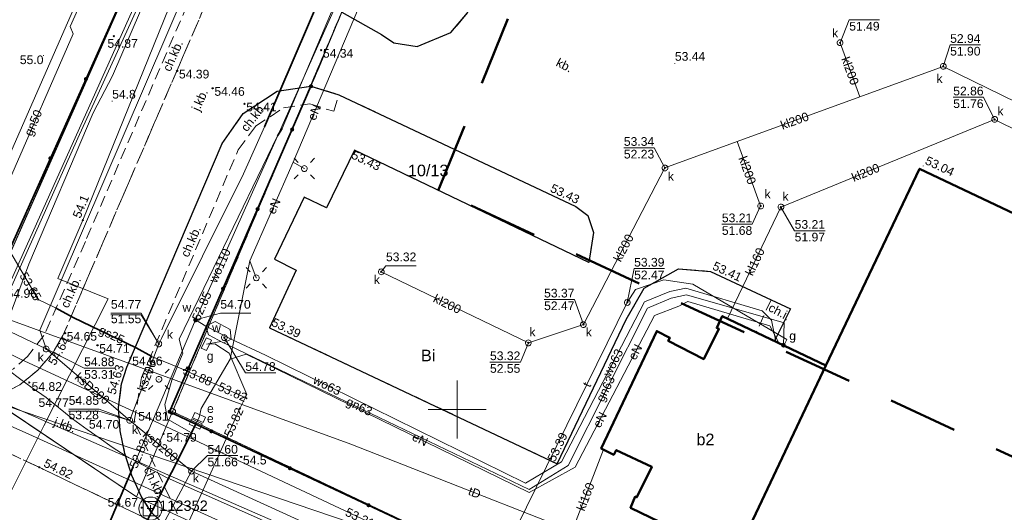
# Model space of a CAD drawing. Extents: x 5462052 to 5462554, y 5922477 to 5923179.
# Tile 7 of 42: x 5462112 to 5462197, y 5922641 to 5922684. Entities that reach past the tile are written whole.
import ezdxf
from ezdxf.enums import TextEntityAlignment as Align

# ---------------------------------------------------------------- set-up
doc = ezdxf.new("R2010")
doc.units = 0
doc.header["$PDMODE"] = 32
doc.header["$PDSIZE"] = 0.1
for name, pattern in [('PRZER1-1', [2, 1, -1]), ('PRZER2-1', [3, 2, -1]), ('PRZER3-1', [4, 3, -1]), ('PRZER3-2', [5, 3, -2])]:
    doc.linetypes.add(name, pattern=pattern)
doc.layers.get('0').update_dxf_attribs({"linetype": 'CONTINUOUS', "lineweight": 13})
doc.layers.add('!pomiar wys', color=7, linetype='CONTINUOUS')
for name, color, linetype, lineweight in [('EGBU', 7, 'CONTINUOUS', 50), ('EGBU_O', 7, 'CONTINUOUS', 50), ('EGDE', 7, 'CONTINUOUS', 18), ('EGDE_O', 7, 'CONTINUOUS', 18), ('EGPG', 7, 'CONTINUOUS', 18), ('GESDRK', 7, 'CONTINUOUS', 0), ('GSPPS3_O', 7, 'CONTINUOUS', 18), ('GUPPRZ', 7, 'CONTINUOUS', 18), ('GUPPRZ_O', 7, 'CONTINUOUS', 18), ('OSSP', 7, 'CONTINUOUS', 18), ('OTKC', 7, 'PRZER2-1', 18), ('OTKC_O', 7, 'PRZER2-1', 18), ('OTKJ', 7, 'PRZER3-1', 18), ('OTKJ_O', 7, 'PRZER3-1', 18), ('OTKK', 7, 'CONTINUOUS', 25), ('OTKU', 7, 'PRZER3-1', 18), ('OTKU_O', 7, 'PRZER3-1', 18), ('OTOO', 7, 'CONTINUOUS', 35), ('OTRN', 7, 'CONTINUOUS', 13), ('OTRN_O', 7, 'CONTINUOUS', 13), ('OTRS', 7, 'CONTINUOUS', 13), ('OTRS_O', 7, 'CONTINUOUS', 13), ('SUEO', 7, 'CONTINUOUS', 18), ('SULO', 7, 'CONTINUOUS', 35), ('SUPK', 7, 'CONTINUOUS', 18), ('SUPW', 7, 'CONTINUOUS', 18), ('SUPW_O', 7, 'CONTINUOUS', 18), ('zakres', 5, 'PRZER3-2', 50)]:
    doc.layers.add(name, color=color, linetype=linetype, lineweight=lineweight)
for name, color, linetype, lineweight, true_color in [('EGUG', 7, 'PRZER1-1', 18, 0x008000), ('EGUG_O', 7, 'PRZER1-1', 18, 0x008000), ('SUEP', 1, 'CONTINUOUS', 18, 0xff0000), ('SUEP_O', 1, 'CONTINUOUS', 18, 0xff0000), ('SUES', 1, 'CONTINUOUS', 18, 0xff0000), ('SUES_O', 1, 'CONTINUOUS', 18, 0xff0000), ('SUGP', 7, 'CONTINUOUS', 18, 0xbfbf00), ('SUGP_O', 7, 'CONTINUOUS', 18, 0xbfbf00), ('SUGS', 7, 'CONTINUOUS', 18, 0xbfbf00), ('SUGS_O', 7, 'CONTINUOUS', 18, 0xbfbf00), ('SUGW', 7, 'CONTINUOUS', 18, 0xbfbf00), ('SUGW_O', 7, 'CONTINUOUS', 18, 0xbfbf00), ('SUKP', 7, 'CONTINUOUS', 18, 0x803300), ('SUKP_O', 7, 'CONTINUOUS', 18, 0x803300), ('SUKS', 7, 'CONTINUOUS', 18, 0x803300), ('SUKS_O', 7, 'CONTINUOUS', 18, 0x803300), ('SUTP', 7, 'CONTINUOUS', 18, 0xff9100), ('SUTP_O', 7, 'CONTINUOUS', 18, 0xff9100), ('SUWP', 5, 'CONTINUOUS', 18, 0x0000ff), ('SUWP_O', 5, 'CONTINUOUS', 18, 0x0000ff), ('SUWW', 5, 'CONTINUOUS', 18, 0x0000ff), ('SUWW_O', 5, 'CONTINUOUS', 18, 0x0000ff)]:
    doc.layers.add(name, color=color, linetype=linetype, lineweight=lineweight, true_color=true_color)
doc.styles.add('Arial', font='arial.ttf')
doc.styles.add('GEO-INFO', font='arial.ttf')

# ---------------------------------------------------------------- blocks, each defined once
blk = doc.blocks.new('GSPSSP')
at = {"color": 0}
blk.add_lwpolyline([(1.25, 1.25), (1.25, -1.25), (-1.25, -1.25), (-1.25, 1.25)], close=True, dxfattribs=at)
for points in [[(0.6, 0), (-0.6, 0)], [(0, 0.6), (0, -0.6)]]:
    blk.add_lwpolyline(points, dxfattribs=at)
blk = doc.blocks.new('OKRAG_PELNY')
at = {"color": 0}
blk.add_lwpolyline([(0, 0.5), (0.12941, 0.482963), (0.25, 0.433013), (0.353553, 0.353553), (0.433013, 0.25), (0.482963, 0.12941), (0.5, 0), (0.482963, -0.12941), (0.433013, -0.25), (0.353553, -0.353553), (0.25, -0.433013), (0.12941, -0.482963), (0, -0.5), (-0.12941, -0.482963), (-0.25, -0.433013), (-0.353553, -0.353553), (-0.433013, -0.25), (-0.482963, -0.12941), (-0.5, 0), (-0.482963, 0.12941), (-0.433013, 0.25), (-0.353553, 0.353553), (-0.25, 0.433013), (-0.12941, 0.482963)], close=True, dxfattribs=at)
blk = doc.blocks.new('POINT')
at = {"color": 0}
blk.add_point((0, 0), dxfattribs=at)
blk = doc.blocks.new('SZAFA1')
at = {"color": 0}
blk.add_lwpolyline([(-1, -0.5), (-1, 0.5), (1, 0.5), (1, -0.5)], close=True, dxfattribs=at)
blk = doc.blocks.new('KOLO')
blk.add_hatch(color=0).paths.add_polyline_path([(-0.5, 0), (-0.482963, -0.12941), (-0.433013, -0.25), (-0.353553, -0.353553), (-0.25, -0.433013), (-0.12941, -0.482963), (0, -0.5), (0.12941, -0.482963), (0.25, -0.433013), (0.353553, -0.353553), (0.433013, -0.25), (0.482963, -0.12941), (0.5, 0), (0.482963, 0.12941), (0.433013, 0.25), (0.353553, 0.353553), (0.25, 0.433013), (0.12941, 0.482963), (0, 0.5), (-0.12941, 0.482963), (-0.25, 0.433013), (-0.353553, 0.353553), (-0.433013, 0.25), (-0.482963, 0.12941)])
blk = doc.blocks.new('SUEO')
blk.add_hatch(color=0).paths.add_polyline_path([(-0.002174, 0.089974), (0.023762, 0.086807), (0.042561, 0.0793), (0.060131, 0.066965), (0.076266, 0.047786), (0.086234, 0.025762), (0.089972, 0.002226), (0.088646, -0.015553), (0.081114, -0.038994), (0.066834, -0.060276), (0.049699, -0.075033), (0.027576, -0.085671), (0.004027, -0.08991), (-0.019639, -0.087831), (-0.040932, -0.080154), (-0.059082, -0.067892), (-0.073734, -0.051607), (-0.08374, -0.032979), (-0.089221, -0.011817), (-0.089063, 0.012951), (-0.082571, 0.035806), (-0.069528, 0.057148), (-0.048957, 0.075519), (-0.026898, 0.085887)])
at = {"color": 0}
for points in [[(-1.767767, 1.767767), (-1.06066, 1.06066)], [(1.767767, 1.767767), (1.06066, 1.06066)], [(-1.767767, -1.767767), (-1.06066, -1.06066)], [(1.767767, -1.767767), (1.06066, -1.06066)]]:
    blk.add_lwpolyline(points, dxfattribs=at)
blk = doc.blocks.new('EPPGN')
blk.add_hatch(color=0).paths.add_polyline_path([(0, -0.09), (0.027812, -0.085595), (0.052901, -0.072812), (0.072812, -0.052901), (0.085595, -0.027812), (0.09, 0), (0.085595, 0.027812), (0.072812, 0.052901), (0.052901, 0.072812), (0.027812, 0.085595), (0, 0.09), (-0.027812, 0.085595), (-0.052901, 0.072812), (-0.072812, 0.052901), (-0.085595, 0.027812), (-0.09, 0), (-0.085595, -0.027812), (-0.072812, -0.052901), (-0.052901, -0.072812), (-0.027812, -0.085595)])
blk = doc.blocks.new('EPPGS')
at = {"color": 0}
blk.add_lwpolyline([(0, 0.5), (0.154508, 0.475528), (0.293893, 0.404508), (0.404508, 0.293893), (0.475528, 0.154508), (0.5, 0), (0.475528, -0.154508), (0.404508, -0.293893), (0.293893, -0.404508), (0.154508, -0.475528), (0, -0.5), (-0.154508, -0.475528), (-0.293893, -0.404508), (-0.404508, -0.293893), (-0.475528, -0.154508), (-0.5, 0), (-0.475528, 0.154508), (-0.404508, 0.293893), (-0.293893, 0.404508), (-0.154508, 0.475528)], close=True, dxfattribs=at)

msp = doc.modelspace()

# ---------------------------------------------------------------- linework, layer by layer
at = {"layer": '!pomiar wys'}
for p in [(5462138.25, 5922681.061, 54.34), (5462125.817, 5922679.265, 54.39), (5462128.877, 5922677.767, 54.46), (5462131.629, 5922676.423, 54.41), (5462116.121, 5922656.598, 54.65), (5462118.931, 5922655.547, 54.71), (5462121.777, 5922654.468, 54.66), (5462131.344, 5922645.897, 54.53)]:
    msp.add_point(p, dxfattribs=at)
at = {"linetype": 'Continuous', "elevation": 100, "flags": 128}
for points in [[(5462150, 5922647.5), (5462150, 5922652.5)], [(5462150, 5922647.5), (5462150, 5922652.5)], [(5462147.5, 5922650), (5462152.5, 5922650)], [(5462147.5, 5922650), (5462152.5, 5922650)]]:
    msp.add_lwpolyline(points, dxfattribs=at)
for p in [(5462120.345, 5922682.263, 54.87), (5462138.25, 5922681.061, 54.34), (5462125.817, 5922679.265, 54.39), (5462128.877, 5922677.767, 54.46), (5462131.629, 5922676.423, 54.41), (5462116.121, 5922656.598, 54.65), (5462118.931, 5922655.547, 54.71), (5462121.777, 5922654.468, 54.66), (5462113.043, 5922652.335, 54.82), (5462117.141, 5922650.841, 54.77), (5462120.712, 5922649.362, 54.7), (5462122.111, 5922648.946, 54.81), (5462124.625, 5922647.892, 54.79), (5462131.344, 5922645.897, 54.53), (5462113.89, 5922644.999, 10.18), (5462122.74, 5922641.518, 54.67)]:
    msp.add_point(p)
at = {"layer": 'EGBU', "linetype": 'Continuous', "elevation": 10.18}
for points in [[(5462230.347, 5922651.638), (5462189.92, 5922670.809), (5462181.839, 5922653.807), (5462174.024, 5922637.292), (5462193.456, 5922628.064), (5462214.468, 5922618.15)], [(5462174.024, 5922637.292), (5462193.456, 5922628.064), (5462190.778, 5922622.666), (5462165.824, 5922634.421), (5462168.362, 5922639.844), (5462164.975, 5922641.509), (5462165.378, 5922642.471), (5462165.519, 5922642.415), (5462166.795, 5922645.052), (5462163.734, 5922646.496), (5462163.516, 5922646.08), (5462162.44, 5922646.63), (5462167.234, 5922656.778), (5462168.37, 5922656.189), (5462168.228, 5922655.925), (5462171.292, 5922654.361), (5462172.599, 5922656.968), (5462172.416, 5922657.053), (5462172.888, 5922658.067), (5462181.839, 5922653.807)]]:
    msp.add_lwpolyline(points, close=True, dxfattribs=at)
at = {"layer": 'EGDE', "linetype": 'Continuous', "elevation": 10.22}
for points in [[(5462260.451, 5922994.783), (5462257.87, 5922988.68), (5462236.33, 5922937.77), (5462226.35, 5922914.18), (5462222.41, 5922904.86), (5462218.2, 5922904.02), (5462198.69, 5922860.52), (5462195.01, 5922852.31), (5462186.42, 5922833.17), (5462106.7, 5922652.95), (5462122.31, 5922642.45), (5462125.42, 5922649.82), (5462149.64, 5922707.11), (5462153.14, 5922715.39), (5462179.54, 5922777.82), (5462231.34, 5922900.3), (5462234.45, 5922907.67), (5462261.1, 5922970.68), (5462269.821, 5922991.294)], [(5462106.7, 5922652.95), (5462186.42, 5922833.17), (5462149.71, 5922820.72), (5462134.287, 5922815.49)], [(5462194.626, 5922688.08), (5462149.64, 5922707.11), (5462125.42, 5922649.82), (5462219.75, 5922605.06)], [(5462060.499, 5922655.765), (5462134.14, 5922620.59), (5462140.64, 5922617.48), (5462379.26, 5922504.49), (5462394.55, 5922499.42), (5462403.44, 5922496.9), (5462407.29, 5922495.8), (5462408.69, 5922495.4), (5462424.66, 5922494.89), (5462438.61, 5922495.21), (5462484.37, 5922501.25), (5462484.19, 5922504.97), (5462482.73, 5922519.39), (5462445.52, 5922512.89), (5462428.16, 5922511.75), (5462412.32, 5922512.85), (5462398.2, 5922516.86), (5462383.16, 5922523.09), (5462355.99, 5922535.17), (5462122.31, 5922642.45), (5462106.7, 5922652.95), (5462067.71, 5922671.375)]]:
    msp.add_lwpolyline(points, dxfattribs=at)
msp.add_lwpolyline([(5462308.11, 5922563.15), (5462219.75, 5922605.06), (5462125.42, 5922649.82), (5462122.31, 5922642.45), (5462355.99, 5922535.17), (5462383.16, 5922523.09), (5462398.2, 5922516.86), (5462412.32, 5922512.85), (5462428.16, 5922511.75), (5462445.52, 5922512.89), (5462482.73, 5922519.39), (5462484.29, 5922524.66), (5462434.39, 5922523.62), (5462397.77, 5922530.52), (5462383.6, 5922533.19), (5462338.14, 5922548.92)], close=True, dxfattribs=at)
at = {"layer": 'EGUG', "linetype": 'PRZER1-1', "ltscale": 0.5, "elevation": 10.08}
for points in [[(5462260.451, 5922994.783), (5462257.87, 5922988.68), (5462236.33, 5922937.77), (5462226.35, 5922914.18), (5462222.41, 5922904.86), (5462218.2, 5922904.02), (5462198.69, 5922860.52), (5462195.01, 5922852.31), (5462186.42, 5922833.17), (5462158.1, 5922769.16), (5462106.7, 5922652.95), (5462067.71, 5922671.375)], [(5462308.11, 5922563.15), (5462219.75, 5922605.06), (5462125.42, 5922649.82), (5462149.64, 5922707.11), (5462153.14, 5922715.39), (5462179.54, 5922777.82), (5462215.465, 5922862.769)], [(5462067.71, 5922671.375), (5462106.7, 5922652.95), (5462158.1, 5922769.16)], [(5462194.626, 5922688.08), (5462149.64, 5922707.11), (5462125.42, 5922649.82), (5462219.75, 5922605.06)]]:
    msp.add_lwpolyline(points, dxfattribs=at)
at = {"layer": 'GESDRK', "linetype": 'Continuous'}
msp.add_lwpolyline([(5462482.733, 5922519.386), (5462484.295, 5922524.662), (5462434.386, 5922523.617), (5462397.769, 5922530.518), (5462383.599, 5922533.19), (5462338.141, 5922548.915), (5462308.111, 5922563.155), (5462219.747, 5922605.063), (5462125.423, 5922649.821), (5462122.31, 5922642.451), (5462106.697, 5922652.953), (5462067.71, 5922671.373)], dxfattribs=at)
at = {"layer": 'GUPPRZ_O', "linetype": 'Continuous', "elevation": 10.8, "flags": 128}
for points in [[(5462186.473, 5922683.679), (5462183.852, 5922683.679), (5462183.06, 5922681.699)], [(5462183.852, 5922683.679), (5462186.473, 5922683.679)], [(5462195.186, 5922681.519), (5462192.565, 5922681.519), (5462191.969, 5922679.659)], [(5462192.565, 5922681.519), (5462195.186, 5922681.519)], [(5462192.831, 5922676.984), (5462195.452, 5922676.984), (5462196.41, 5922675.072)], [(5462192.831, 5922676.984), (5462195.452, 5922676.984)], [(5462164.388, 5922672.617), (5462167.008, 5922672.617), (5462167.935, 5922670.881)], [(5462164.388, 5922672.617), (5462167.008, 5922672.617)], [(5462172.853, 5922666.016), (5462175.474, 5922666.016), (5462176.199, 5922667.592)], [(5462181.76, 5922665.449), (5462179.139, 5922665.449), (5462177.951, 5922667.502)], [(5462172.853, 5922666.016), (5462175.474, 5922666.016)], [(5462179.139, 5922665.449), (5462181.76, 5922665.449)], [(5462146.466, 5922662.431), (5462143.845, 5922662.431), (5462143.435, 5922661.901)], [(5462167.894, 5922662.18), (5462165.273, 5922662.18), (5462164.684, 5922659.247)], [(5462165.273, 5922662.18), (5462167.894, 5922662.18)], [(5462157.498, 5922659.51), (5462160.119, 5922659.51), (5462160.897, 5922657.34)], [(5462157.498, 5922659.51), (5462160.119, 5922659.51)], [(5462120.091, 5922658.326), (5462122.712, 5922658.326), (5462124.23, 5922655.67)], [(5462120.091, 5922658.17), (5462122.712, 5922658.17), (5462124.23, 5922655.67)], [(5462120.091, 5922658.17), (5462122.712, 5922658.17)], [(5462132.16, 5922658.331), (5462129.54, 5922658.331), (5462127.4, 5922657.739)], [(5462134.321, 5922653.162), (5462131.7, 5922653.162), (5462129.883, 5922656.218)], [(5462120.396, 5922653.574), (5462117.775, 5922653.574), (5462114.497, 5922655.229)], [(5462152.827, 5922654.093), (5462155.448, 5922654.093), (5462156.141, 5922655.756)], [(5462117.775, 5922653.574), (5462120.396, 5922653.574)], [(5462152.827, 5922654.093), (5462155.448, 5922654.093)], [(5462116.43, 5922649.866), (5462119.051, 5922649.866), (5462121.71, 5922649.06)], [(5462116.43, 5922649.866), (5462119.051, 5922649.866)], [(5462116.445, 5922650.018), (5462119.066, 5922650.018), (5462121.71, 5922649.06)], [(5462131.051, 5922646.012), (5462128.43, 5922646.012), (5462127.049, 5922644.665)], [(5462128.43, 5922646.012), (5462131.051, 5922646.012)]]:
    msp.add_lwpolyline(points, dxfattribs=at)
at = {"layer": 'OSSP'}
msp.add_circle((5462123.51, 5922641.43, 10.36), 1, dxfattribs=at)
at = {"layer": 'OTKC', "linetype": 'PRZER2-1', "ltscale": 0.5, "elevation": 10.18}
for points in [[(5462131.43, 5922696.01), (5462117.884, 5922664.526)], [(5462119.424, 5922664.501), (5462128.46, 5922685.49), (5462132.59, 5922695.25)], [(5462139.77, 5922677.212), (5462137.369, 5922677.944), (5462134.44, 5922677.502), (5462131.524, 5922675.579), (5462129.7, 5922672.99)], [(5462131.08, 5922672.45), (5462132.587, 5922674.483), (5462134.991, 5922676.068), (5462137.256, 5922676.41), (5462139.332, 5922675.777), (5462139.77, 5922677.212)], [(5462129.7, 5922672.99), (5462121.453, 5922653.658)], [(5462122.111, 5922648.946), (5462122.72, 5922652.75), (5462131.08, 5922672.45)], [(5462117.884, 5922664.526), (5462114.311, 5922656.395), (5462112.889, 5922654.585), (5462111.664, 5922653.524), (5462108.606, 5922652.1), (5462106.59, 5922653.24), (5462078.871, 5922665.675), (5462075.237, 5922667.489), (5462067.629, 5922671.199)], [(5462066.978, 5922669.79), (5462084.592, 5922661.595), (5462108.503, 5922650.467), (5462110.442, 5922651.201), (5462112.222, 5922652.142), (5462113.78, 5922653.403), (5462115.089, 5922654.927), (5462115.941, 5922656.383), (5462119.424, 5922664.501)], [(5462121.453, 5922653.658), (5462121.004, 5922652.21), (5462120.744, 5922650.18), (5462120.884, 5922648.151), (5462121.3, 5922646.202), (5462121.901, 5922644.3), (5462122.727, 5922642.453), (5462123.578, 5922641.127), (5462125.098, 5922639.64), (5462125.815, 5922640.997), (5462122.111, 5922648.946)]]:
    msp.add_lwpolyline(points, dxfattribs=at)
msp.add_lwpolyline([(5462178.78, 5922658.702), (5462177.108, 5922659.486), (5462175.819, 5922656.672), (5462177.398, 5922655.92)], close=True, dxfattribs=at)
at = {"layer": 'OTKJ', "linetype": 'PRZER3-1', "ltscale": 0.5, "elevation": 10.18}
for points in [[(5462128.46, 5922685.49), (5462119.424, 5922664.501), (5462115.941, 5922656.383)], [(5462129.7, 5922672.99), (5462131.524, 5922675.579), (5462134.44, 5922677.502), (5462137.369, 5922677.944), (5462140.038, 5922684.331)], [(5462121.453, 5922653.658), (5462129.7, 5922672.99)], [(5462115.941, 5922656.383), (5462115.089, 5922654.927), (5462113.78, 5922653.403), (5462112.222, 5922652.142), (5462110.442, 5922651.201), (5462108.503, 5922650.467), (5462107.013, 5922650.053), (5462104.977, 5922649.776), (5462103.478, 5922649.906), (5462114.113, 5922644.894), (5462125.098, 5922639.64), (5462123.578, 5922641.127)], [(5462123.578, 5922641.127), (5462122.727, 5922642.453), (5462121.901, 5922644.3), (5462121.3, 5922646.202), (5462120.884, 5922648.151), (5462120.744, 5922650.18), (5462121.004, 5922652.21), (5462121.453, 5922653.658)], [(5462152.194, 5922626.744), (5462125.098, 5922639.64), (5462114.113, 5922644.894), (5462103.478, 5922649.906)]]:
    msp.add_lwpolyline(points, dxfattribs=at)
at = {"layer": 'OTKK', "linetype": 'Continuous', "elevation": 10.18}
for points in [[(5462145.04, 5922708.83), (5462144, 5922706.37), (5462138.29, 5922693.06), (5462138.06, 5922692.54), (5462137.713, 5922689.387), (5462138.486, 5922686.488), (5462140.038, 5922684.331), (5462143.463, 5922682.407), (5462144.534, 5922681.697), (5462146.533, 5922681.373), (5462149.46, 5922682.576), (5462150.892, 5922684.276), (5462158.969, 5922702.038), (5462182.265, 5922691.07), (5462193.593, 5922685.578)], [(5462125.098, 5922639.64), (5462123.578, 5922641.127), (5462122.727, 5922642.453), (5462121.901, 5922644.3), (5462121.3, 5922646.202), (5462120.884, 5922648.151), (5462120.744, 5922650.18), (5462121.004, 5922652.21), (5462121.453, 5922653.658), (5462129.7, 5922672.99), (5462131.524, 5922675.579), (5462134.44, 5922677.502), (5462137.369, 5922677.944), (5462139.77, 5922677.212), (5462160.238, 5922667.544), (5462161.28, 5922666.763), (5462161.772, 5922665.307), (5462161.376, 5922662.695), (5462141.116, 5922672.418), (5462138.718, 5922667.43), (5462136.771, 5922668.345), (5462134.223, 5922662.982), (5462136.1, 5922662.035), (5462133.79, 5922657.068), (5462158.627, 5922645.312), (5462164.586, 5922657.764), (5462166.148, 5922660.498), (5462169.102, 5922662.152), (5462171.878, 5922661.94), (5462177.108, 5922659.486), (5462178.78, 5922658.702), (5462177.398, 5922655.92)]]:
    msp.add_lwpolyline(points, dxfattribs=at)
at = {"layer": 'OTKU', "linetype": 'PRZER3-1', "ltscale": 0.5, "elevation": 10.18}
msp.add_lwpolyline([(5462150.892, 5922684.276), (5462149.46, 5922682.576), (5462146.533, 5922681.373), (5462144.534, 5922681.697), (5462143.463, 5922682.407), (5462140.038, 5922684.331), (5462137.369, 5922677.944), (5462139.77, 5922677.212), (5462160.238, 5922667.544), (5462161.28, 5922666.763), (5462161.772, 5922665.307), (5462161.376, 5922662.695), (5462141.116, 5922672.418), (5462138.718, 5922667.43), (5462136.771, 5922668.345), (5462134.223, 5922662.982), (5462136.1, 5922662.035), (5462133.79, 5922657.068), (5462158.627, 5922645.312), (5462164.586, 5922657.764), (5462166.148, 5922660.498), (5462169.102, 5922662.152), (5462171.878, 5922661.94), (5462177.108, 5922659.486), (5462178.78, 5922658.702), (5462177.398, 5922655.92), (5462181.839, 5922653.807), (5462189.92, 5922670.809), (5462206.344, 5922663.02)], dxfattribs=at)
at = {"layer": 'OTOO', "linetype": 'Continuous', "elevation": 10.18}
for points in [[(5462129.41, 5922704.2), (5462106.59, 5922653.24), (5462079.182, 5922666.29)], [(5462137.369, 5922677.944), (5462125.163, 5922649.81)], [(5462152.717, 5922636.837), (5462125.163, 5922649.81)]]:
    msp.add_lwpolyline(points, dxfattribs=at)
at = {"layer": 'SUEP', "linetype": 'Continuous', "elevation": 10.14}
for points in [[(5462194.42, 5922848.96), (5462185.85, 5922830.19), (5462178.5, 5922814.02), (5462168.02, 5922790.37), (5462166.92, 5922787.58), (5462153.19, 5922756.18), (5462137.8, 5922722.03), (5462138.8, 5922721.02), (5462150.62, 5922715.76), (5462152.15, 5922715.42), (5462148.39, 5922707.05), (5462140.31, 5922687.2), (5462134.88, 5922674.29), (5462134.48, 5922673.64), (5462125.98, 5922656.07), (5462126.29, 5922654.88), (5462125.35, 5922652.53), (5462124.75, 5922650.43), (5462124.98, 5922649.15), (5462127.05, 5922647.99), (5462127.42, 5922648.75)], [(5462068.386, 5922672.837), (5462070.791, 5922671.791), (5462073.037, 5922676.89), (5462107.207, 5922662.649), (5462118.395, 5922688.115), (5462129.041, 5922711.702), (5462142.832, 5922742.868), (5462157.854, 5922777.397), (5462165.831, 5922792.825), (5462159.812, 5922797.724)], [(5462072.092, 5922628.597), (5462072.424, 5922629.308), (5462078.715, 5922629.188), (5462083.565, 5922639.308), (5462101.183, 5922631.013), (5462104.894, 5922631.417), (5462109.443, 5922638.914), (5462114.299, 5922648.573), (5462119.854, 5922659.57), (5462115.505, 5922661.316), (5462117.662, 5922666.376), (5462138.675, 5922718.284), (5462166.04, 5922780.31)], [(5462166.04, 5922780.31), (5462138.675, 5922718.284), (5462117.662, 5922666.376), (5462115.505, 5922661.316), (5462119.854, 5922659.57), (5462114.299, 5922648.573), (5462109.443, 5922638.914), (5462104.894, 5922631.417), (5462101.183, 5922631.013), (5462078.715, 5922629.188), (5462077.607, 5922625.984)], [(5462149.44, 5922688.186), (5462143.896, 5922690.411), (5462135.825, 5922671.369)], [(5462132.096, 5922662.842), (5462135.825, 5922671.369)], [(5462136.791, 5922670.826), (5462135.825, 5922671.369)], [(5462132.096, 5922662.842), (5462130.396, 5922654.362), (5462131.765, 5922654.771), (5462156.207, 5922642.814), (5462160.185, 5922645.026), (5462167.025, 5922658.132), (5462169.133, 5922658.941), (5462169.912, 5922659.323), (5462176.992, 5922657.221), (5462177.762, 5922655.747)], [(5462132.096, 5922662.842), (5462132.648, 5922661.377)], [(5462127.698, 5922649.305), (5462127.877, 5922650.07), (5462130.396, 5922654.362), (5462131.765, 5922654.771), (5462156.207, 5922642.814), (5462160.185, 5922645.026), (5462167.025, 5922658.132), (5462169.133, 5922658.941), (5462169.912, 5922659.323), (5462176.992, 5922657.221), (5462177.762, 5922655.747)], [(5462127.42, 5922648.75), (5462127.698, 5922649.305)], [(5462070.891, 5922629.167), (5462071.161, 5922629.76), (5462075.152, 5922628.022), (5462082.768, 5922644.324), (5462117.079, 5922628.218), (5462126.96, 5922647.813), (5462127.05, 5922647.99), (5462127.42, 5922648.75)]]:
    msp.add_lwpolyline(points, dxfattribs=at)
at = {"layer": 'SUGP', "linetype": 'Continuous', "elevation": 10.14}
for points in [[(5462129.61, 5922612.64), (5462129.61, 5922612.81), (5462139.96, 5922634.08), (5462142.78, 5922640.09), (5462122.88, 5922649.46), (5462112.22, 5922654.37), (5462110.29, 5922655.32), (5462112.99, 5922662.57), (5462118.55, 5922675.64), (5462120.22, 5922678.85), (5462129.99, 5922701.56), (5462133.79, 5922709.41), (5462135.62, 5922711.38), (5462138.86, 5922717.19), (5462148.22, 5922738.46), (5462152.56, 5922748.02), (5462159.389, 5922763.142), (5462168.69, 5922785.75), (5462174.05, 5922797.54), (5462179.61, 5922795.49), (5462185.28, 5922792.78), (5462205.02, 5922839.95), (5462205.257, 5922841.102), (5462205.468, 5922841.585)], [(5462152.405, 5922790.568), (5462157.592, 5922776.615), (5462157.695, 5922775.814), (5462149.106, 5922756.37), (5462136.721, 5922728.317), (5462124.107, 5922699.897), (5462116.575, 5922683.11), (5462116.832, 5922682.468), (5462111.344, 5922669.843), (5462111.273, 5922669.747), (5462110.786, 5922668.459), (5462110.446, 5922667.715), (5462109.549, 5922665.097), (5462109.66, 5922664.146), (5462110.446, 5922663.829), (5462110.973, 5922663.701), (5462111.165, 5922664.043)], [(5462111.165, 5922664.043), (5462113.815, 5922659.506), (5462115.305, 5922658.788), (5462116.83, 5922657.941), (5462122.276, 5922655.314), (5462123.627, 5922654.592), (5462126.209, 5922653.514), (5462126.401, 5922653.419), (5462131.792, 5922650.97)], [(5462178.169, 5922655.553), (5462178.245, 5922657.477), (5462169.795, 5922659.92), (5462168.484, 5922659.613), (5462166.418, 5922658.745), (5462159.591, 5922645.169), (5462156.209, 5922643.094), (5462129.582, 5922655.89), (5462128.339, 5922655.645)], [(5462128.339, 5922655.645), (5462129.059, 5922655.665), (5462130.302, 5922654.87), (5462131.833, 5922651.292), (5462131.227, 5922650.084), (5462116.962, 5922618.46), (5462116.78, 5922618.17)]]:
    msp.add_lwpolyline(points, dxfattribs=at)
at = {"layer": 'SUKP', "linetype": 'Continuous', "elevation": 10.14}
for points in [[(5462162.049, 5922787.006), (5462165.213, 5922786.377), (5462169.149, 5922784.188), (5462157.355, 5922755.418), (5462148.732, 5922736.459), (5462137.731, 5922712.29), (5462113.94, 5922656.853), (5462114.497, 5922655.229)], [(5462166.31, 5922711.38), (5462151.98, 5922717.06), (5462150.94, 5922714.18), (5462147.6, 5922706.84), (5462146.4, 5922703.78), (5462145.01, 5922699.69), (5462143.34, 5922695.64), (5462141.36, 5922692.34), (5462139.63, 5922689.08), (5462133.34, 5922674.44), (5462131.54, 5922670.38), (5462124.46, 5922656.14), (5462124.23, 5922655.67)], [(5462183.06, 5922681.699), (5462184.766, 5922677.028)], [(5462184.766, 5922677.028), (5462191.969, 5922679.659), (5462209.825, 5922670.923)], [(5462114.497, 5922655.229), (5462080.718, 5922671.36), (5462070.1, 5922676.547)], [(5462174.166, 5922673.157), (5462184.766, 5922677.028)], [(5462177.951, 5922667.502), (5462196.41, 5922675.072), (5462225.334, 5922660.775), (5462226.118, 5922662.973)], [(5462174.166, 5922673.157), (5462167.935, 5922670.881), (5462160.897, 5922657.34), (5462156.141, 5922655.756), (5462143.435, 5922661.901)], [(5462176.199, 5922667.592), (5462174.166, 5922673.157)], [(5462177.951, 5922667.502), (5462173.33, 5922657.857)], [(5462147.2, 5922636.01), (5462146.71, 5922636.19), (5462145.88, 5922636.53), (5462143.09, 5922635.87), (5462132.73, 5922640.63), (5462124.9, 5922644.13), (5462121.41, 5922645.95), (5462120.2, 5922646.73), (5462119.08, 5922647.56), (5462118.04, 5922648.28), (5462116.76, 5922649.19), (5462114.49, 5922651.04), (5462113.29, 5922651.88), (5462112.21, 5922652.68), (5462108, 5922655.86), (5462104.88, 5922658.07)], [(5462121.71, 5922649.06), (5462114.497, 5922655.229)], [(5462124.23, 5922655.67), (5462121.89, 5922649.53), (5462121.71, 5922649.06)], [(5462127.049, 5922644.665), (5462121.71, 5922649.06)], [(5462162.631, 5922646.532), (5462158.915, 5922636.896), (5462161.969, 5922632.951), (5462192.684, 5922618.786)], [(5462117.762, 5922627.222), (5462127.049, 5922644.665)], [(5462483.989, 5922520.299), (5462451.191, 5922517.987), (5462403.338, 5922527.456), (5462401.381, 5922527.568), (5462353.295, 5922538.145), (5462307.43, 5922558.61), (5462296.625, 5922563.689), (5462294.189, 5922564.915), (5462277.397, 5922572.431), (5462259.445, 5922580.577), (5462236.808, 5922592.433), (5462217.087, 5922602.091), (5462171.705, 5922623.903), (5462140.881, 5922638.358), (5462127.049, 5922644.665)]]:
    msp.add_lwpolyline(points, dxfattribs=at)
at = {"layer": 'SULO', "linetype": 'Continuous', "elevation": 10.12}
for points in [[(5462133.34, 5922674.44), (5462139.63, 5922689.08)], [(5462134.48, 5922673.64), (5462134.88, 5922674.29)], [(5462123.627, 5922654.592), (5462122.276, 5922655.314), (5462116.83, 5922657.941), (5462115.305, 5922658.788)], [(5462127.42, 5922648.75), (5462127.05, 5922647.99), (5462126.96, 5922647.813), (5462117.079, 5922628.218)], [(5462115.986, 5922630.788), (5462121.989, 5922644.982)]]:
    msp.add_lwpolyline(points, dxfattribs=at)
at = {"layer": 'SUPK', "linetype": 'Continuous', "elevation": 10.14}
msp.add_lwpolyline([(5462130.477, 5922656.085), (5462130.394, 5922656.903), (5462129.094, 5922657.596), (5462128.295, 5922657.194), (5462128.506, 5922656.45), (5462129.806, 5922655.766)], close=True, dxfattribs=at)
at = {"layer": 'SUTP', "linetype": 'Continuous', "elevation": 10.14}
for points in [[(5462202.75, 5922864.4), (5462200.54, 5922859.11), (5462196.34, 5922850.1), (5462193.87, 5922846.32), (5462190.1, 5922837.45), (5462175.48, 5922805.06), (5462168.99, 5922789.11), (5462167.91, 5922786.76), (5462133.17, 5922708.35), (5462117.22, 5922673.44), (5462108.08, 5922653.01), (5462107.07, 5922652.18), (5462090.59, 5922659.39)], [(5462140.821, 5922646.999), (5462077.054, 5922670.249), (5462068.843, 5922673.825)], [(5462070.225, 5922667.829), (5462083.093, 5922662.107), (5462104.772, 5922652.44), (5462151.789, 5922636.498), (5462179.003, 5922623.637), (5462206.04, 5922610.308), (5462233.166, 5922597.213), (5462260.398, 5922584.398), (5462287.418, 5922571.023), (5462314.544, 5922557.928), (5462341.916, 5922545.488), (5462369.465, 5922533.516), (5462391.647, 5922526.449), (5462398.352, 5922525.1), (5462413.377, 5922522.437), (5462428.789, 5922520.803), (5462445.419, 5922519.565), (5462460.829, 5922520.764), (5462471.544, 5922520.844), (5462483.624, 5922522.412)], [(5462484.107, 5922514.757), (5462480.432, 5922514.049), (5462453.067, 5922512.604), (5462435.095, 5922514.744), (5462387.779, 5922524.254), (5462359.73, 5922531.872), (5462332.397, 5922545.437), (5462296.645, 5922562.48), (5462246.143, 5922585.781), (5462231.327, 5922592.873), (5462203.062, 5922606.805), (5462113.001, 5922647.871), (5462105.871, 5922651.023), (5462083.093, 5922662.107), (5462070.225, 5922667.829)], [(5462178.212, 5922655.533), (5462178.46, 5922656.056), (5462170.349, 5922660.836), (5462167.829, 5922661.196), (5462165.392, 5922660.357), (5462164.684, 5922659.247), (5462151.626, 5922632.716), (5462090.59, 5922659.39)], [(5462140.821, 5922646.999), (5462166.917, 5922636.755)]]:
    msp.add_lwpolyline(points, dxfattribs=at)
at = {"layer": 'SUWP', "linetype": 'Continuous', "elevation": 10.14}
for points in [[(5462099.32, 5922633.49), (5462099.57, 5922633.71), (5462100.52, 5922636.02), (5462100.65, 5922636.27), (5462100.78, 5922636.54), (5462109.13, 5922656.12), (5462109.92, 5922657.79), (5462137.62, 5922719.4), (5462171.01, 5922794.84), (5462186.94, 5922831.11), (5462188.64, 5922835.73), (5462183.9, 5922843.11), (5462187.21, 5922852.13), (5462188.76, 5922854.49)], [(5462149.614, 5922707.715), (5462149.538, 5922707.294), (5462149.282, 5922706.806), (5462127.4, 5922657.739), (5462121.989, 5922644.982), (5462115.986, 5922630.788), (5462114.158, 5922626.414), (5462114.1, 5922625.973)], [(5462177.501, 5922655.871), (5462177.138, 5922657.706), (5462176.325, 5922658.533), (5462169.749, 5922660.489), (5462168.347, 5922660.2), (5462166.182, 5922659.319), (5462159.012, 5922645.463), (5462155.884, 5922643.635), (5462133.447, 5922654.698), (5462130.477, 5922656.085), (5462128.295, 5922657.194)], [(5462127.4, 5922657.739), (5462128.295, 5922657.194)]]:
    msp.add_lwpolyline(points, dxfattribs=at)
at = {"layer": 'zakres', "ltscale": 2, "elevation": 10.04}
msp.add_lwpolyline([(5462132.023, 5922631.89), (5462350.164, 5922528.87), (5462411.691, 5922509.55), (5462519.637, 5922508.803), (5462516.031, 5922540.795), (5462419.676, 5922542.975), (5462148.358, 5922668.943), (5462333.731, 5923125.01)], dxfattribs=at)

# ---------------------------------------------------------------- block references
at = {"layer": 'EGPG', "xscale": 0.5, "yscale": 0.5}
for name, p in [('EPPGS', (5462125.42, 5922649.82, 10.24)), ('EPPGN', (5462122.31, 5922642.45, 10.24))]:
    msp.add_blockref(name, p, dxfattribs=at)
at = {"layer": 'GUPPRZ'}
for p in [(5462183.06, 5922681.699, 10.16), (5462191.969, 5922679.659, 10.16), (5462196.41, 5922675.072, 10.16), (5462167.935, 5922670.881, 10.16), (5462176.199, 5922667.592, 10.16), (5462177.951, 5922667.502, 10.16), (5462117.662, 5922666.376, 10.16), (5462143.435, 5922661.901, 10.16), (5462113.815, 5922659.506, 10.16), (5462164.684, 5922659.247, 10.16), (5462127.4, 5922657.739, 10.16), (5462127.4, 5922657.739, 10.16), (5462160.897, 5922657.34, 10.16), (5462129.883, 5922656.218, 10.16), (5462114.497, 5922655.229, 10.16), (5462124.23, 5922655.67, 10.16), (5462124.23, 5922655.67, 10.16), (5462156.141, 5922655.756, 10.16), (5462126.401, 5922653.419, 10.16), (5462131.792, 5922650.97, 10.16), (5462131.227, 5922650.084, 10.16), (5462121.71, 5922649.06, 10.16), (5462121.71, 5922649.06, 10.16), (5462121.989, 5922644.982, 10.16), (5462127.049, 5922644.665, 10.16)]:
    msp.add_blockref('POINT', p, dxfattribs=at)
at = {"layer": 'OSSP', "xscale": 0.5, "yscale": 0.5}
msp.add_blockref('GSPSSP', (5462123.51, 5922641.43, 10.36), dxfattribs=at)
at = {"layer": 'OTOO', "xscale": 0.35, "yscale": 0.35}
for p in [(5462117.927, 5922678.557, 10.18), (5462137.369, 5922677.944, 10.18), (5462135.743, 5922674.198, 10.18), (5462114.862, 5922671.712, 10.18), (5462132.758, 5922667.317, 10.18), (5462129.773, 5922660.437, 10.18), (5462126.788, 5922653.557, 10.18), (5462125.163, 5922649.81, 10.18), (5462125.163, 5922649.81, 10.18), (5462128.762, 5922648.116, 10.18), (5462135.547, 5922644.921, 10.18), (5462142.333, 5922641.726, 10.18)]:
    msp.add_blockref('KOLO', p, dxfattribs=at)
at = {"layer": 'OTRN', "xscale": 0.09, "yscale": 0.09}
for p in [(5462114.266, 5922680.604, 10.08), (5462120.2, 5922676.651, 10.08)]:
    msp.add_blockref('KOLO', p, dxfattribs=at)
at = {"layer": 'OTRS', "xscale": 0.09, "yscale": 0.09}
for p in [(5462168.799, 5922679.918, 10.08), (5462141.116, 5922672.418, 10.08), (5462190.233, 5922671.048, 10.08), (5462160.238, 5922667.544, 10.08), (5462171.878, 5922661.94, 10.08), (5462133.79, 5922657.068, 10.08), (5462115.941, 5922656.383, 10.08), (5462122.011, 5922655.021, 10.08), (5462158.627, 5922645.312, 10.08)]:
    msp.add_blockref('KOLO', p, dxfattribs=at)
at = {"layer": 'SUEO', "xscale": 0.5, "yscale": 0.5}
for name, p in [('SUEO', (5462136.791, 5922670.826, 10.15)), ('OKRAG_PELNY', (5462136.791, 5922670.826, 10.16)), ('SUEO', (5462132.648, 5922661.377, 10.15)), ('OKRAG_PELNY', (5462132.648, 5922661.377, 10.16)), ('SUEO', (5462124.233, 5922652.614, 10.15)), ('OKRAG_PELNY', (5462124.233, 5922652.614, 10.16))]:
    msp.add_blockref(name, p, dxfattribs=at)
at = {"layer": 'SUES', "xscale": 0.5, "yscale": 0.5}
for p, rotation in [((5462127.698, 5922649.305, 10.16), 336.2015104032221), ((5462127.42, 5922648.75, 10.16), 334.8581402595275)]:
    msp.add_blockref('SZAFA1', p, dxfattribs=dict(at, rotation=rotation))
at = {"layer": 'SUGS', "xscale": 0.5, "yscale": 0.5, "rotation": 63.97563986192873}
msp.add_blockref('SZAFA1', (5462128.339, 5922655.645, 10.16), dxfattribs=at)
at = {"layer": 'SUGW', "xscale": 0.4, "yscale": 0.4}
msp.add_blockref('KOLO', (5462178.169, 5922655.553, 10.16), dxfattribs=at)
at = {"layer": 'SUKS', "xscale": 0.5, "yscale": 0.5}
for p in [(5462183.06, 5922681.699, 10.16), (5462191.969, 5922679.659, 10.16), (5462196.41, 5922675.072, 10.16), (5462167.935, 5922670.881, 10.16), (5462176.199, 5922667.592, 10.16), (5462177.951, 5922667.502, 10.16), (5462143.435, 5922661.901, 10.16), (5462160.897, 5922657.34, 10.16), (5462114.497, 5922655.229, 10.16), (5462156.141, 5922655.756, 10.16), (5462127.049, 5922644.665, 10.16)]:
    msp.add_blockref('OKRAG_PELNY', p, dxfattribs=at)
at = {"layer": 'SUPK', "xscale": 0.5, "yscale": 0.5}
for p in [(5462164.684, 5922659.247, 10.16), (5462124.23, 5922655.67, 10.16), (5462121.71, 5922649.06, 10.16)]:
    msp.add_blockref('OKRAG_PELNY', p, dxfattribs=at)
at = {"layer": 'SUPW', "xscale": 0.5, "yscale": 0.5}
for p in [(5462129.883, 5922656.218, 10.18), (5462124.23, 5922655.67, 10.18), (5462121.71, 5922649.06, 10.18)]:
    msp.add_blockref('OKRAG_PELNY', p, dxfattribs=at)
at = {"layer": 'SUWW', "xscale": 0.4, "yscale": 0.4}
msp.add_blockref('KOLO', (5462127.4, 5922657.739, 10.16), dxfattribs=at)

# ---------------------------------------------------------------- texts
at = {"layer": '!pomiar wys', "style": 'GEO-INFO'}
for s, p in [('54.87', (5462119.79, 5922682.015)), ('54.96', (5462111.085, 5922660.402)), ('54.82', (5462113.241, 5922652.359)), ('54.77', (5462113.836, 5922650.971)), ('54.81', (5462122.445, 5922649.789)), ('54.70', (5462118.19, 5922649.093)), ('54.79', (5462124.88, 5922647.965)), ('54.67', (5462119.808, 5922642.35))]:
    msp.add_text(s, height=0.75, dxfattribs=at).set_placement(p, align=Align.TOP_LEFT)
for s, p in [('54.34', (5462138.4, 5922680.411)), ('54.39', (5462125.967, 5922678.615)), ('54.46', (5462129.027, 5922677.117)), ('54.41', (5462131.779, 5922675.773)), ('54.65', (5462116.271, 5922655.948)), ('54.71', (5462119.081, 5922654.897)), ('54.66', (5462121.927, 5922653.818)), ('54.5', (5462131.494, 5922645.247))]:
    msp.add_text(s, height=0.75, dxfattribs=at).set_placement(p)
at = {"layer": 'EGBU_O', "linetype": 'Continuous', "style": 'GEO-INFO'}
msp.add_text('b2', height=1, dxfattribs=at).set_placement((5462170.655, 5922647.911, 10.8), align=Align.TOP_LEFT)
at = {"layer": 'EGDE_O', "linetype": 'Continuous', "style": 'GEO-INFO'}
msp.add_text('10/13', height=1, dxfattribs=at).set_placement((5462147.489, 5922670.681, 10.8), align=Align.MIDDLE)
at = {"layer": 'EGUG_O', "linetype": 'Continuous', "style": 'GEO-INFO'}
msp.add_text('Bi', height=1, dxfattribs=at).set_placement((5462147.489, 5922654.692, 10.8), align=Align.MIDDLE)
at = {"layer": 'GSPPS3_O', "linetype": 'Continuous', "style": 'Arial'}
msp.add_text('112352', height=0.9, dxfattribs=at).set_placement((5462124.26, 5922641.68, 10.8), align=Align.MIDDLE_LEFT)
at = {"layer": 'GUPPRZ_O', "linetype": 'Continuous', "style": 'GEO-INFO'}
for s, p in [('51.49', (5462183.852, 5922682.757)), ('52.94', (5462192.565, 5922681.691)), ('51.90', (5462192.565, 5922680.596)), ('52.86', (5462192.831, 5922677.156)), ('51.76', (5462192.831, 5922676.061)), ('53.34', (5462164.388, 5922672.79)), ('52.23', (5462164.388, 5922671.695)), ('53.21', (5462172.853, 5922666.189)), ('53.21', (5462179.139, 5922665.621)), ('51.68', (5462172.853, 5922665.094)), ('51.97', (5462179.139, 5922664.526)), ('53.39', (5462165.273, 5922662.352)), ('52.47', (5462165.273, 5922661.257)), ('53.37', (5462157.498, 5922659.683)), ('52.47', (5462157.498, 5922658.588)), ('54.88', (5462117.775, 5922653.746)), ('53.32', (5462152.827, 5922654.266)), ('52.55', (5462152.827, 5922653.171)), ('53.31', (5462117.775, 5922652.651)), ('54.60', (5462128.43, 5922646.184)), ('51.66', (5462128.43, 5922645.089))]:
    msp.add_text(s, height=0.75, rotation=360, dxfattribs=at).set_placement(p)
for s, rotation, p in [('54.1', 67.96114, (5462117.662, 5922666.376, 10.8)), ('53.32', 360, (5462143.845, 5922662.591)), ('54.70', 360, (5462129.54, 5922658.491))]:
    msp.add_text(s, height=0.75, rotation=rotation, dxfattribs=at).set_placement(p, align=Align.BOTTOM_LEFT)
for s, rotation, p in [('53.65', 300.29004, (5462113.815, 5922659.506, 10.8)), ('53.82', 335.56934, (5462131.792, 5922650.97, 10.8)), ('53.82', 65.86309, (5462131.227, 5922650.084, 10.8)), ('53.21', 334.7864, (5462142.78, 5922640.09, 10.8))]:
    msp.add_text(s, height=0.75, rotation=rotation, dxfattribs=at).set_placement(p, align=Align.MIDDLE_RIGHT)
for s, p in [('54.77', (5462122.712, 5922658.486)), ('51.55', (5462122.712, 5922657.235)), ('54.85', (5462119.066, 5922650.177)), ('53.28', (5462119.051, 5922648.93))]:
    msp.add_text(s, height=0.75, rotation=360, dxfattribs=at).set_placement(p, align=Align.BOTTOM_RIGHT)
for s, rotation, p in [('52.85', 65.96511, (5462127.4, 5922657.739, 10.8)), ('53.88', 335.56934, (5462126.401, 5922653.419, 10.8)), ('52.83', 67.01458, (5462121.989, 5922644.982, 10.8))]:
    msp.add_text(s, height=0.75, rotation=rotation, dxfattribs=at).set_placement(p, align=Align.MIDDLE_LEFT)
msp.add_text('54.78', height=0.75, rotation=360, dxfattribs=at).set_placement((5462131.7, 5922654.088), align=Align.TOP_LEFT)
at = {"layer": 'OTKC_O', "linetype": 'Continuous', "style": 'GEO-INFO'}
for s, rotation, p in [('ch.kb.', 66.10483, (5462125.426, 5922680.582, 10.8)), ('ch.kb.', 52.12502, (5462132.385, 5922675.288, 10.8)), ('ch.kb.', 66.21261, (5462126.977, 5922664.532, 10.8)), ('ch.kb.', 66.03751, (5462116.605, 5922660.136, 10.8)), ('ch.i.', 331.96615, (5462177.826, 5922658.454, 10.8)), ('ch.kb.', 295.38791, (5462123.854, 5922643.733, 10.8))]:
    msp.add_text(s, height=0.75, rotation=rotation, dxfattribs=at).set_placement(p, align=Align.MIDDLE)
at = {"layer": 'OTKJ_O', "linetype": 'Continuous', "style": 'GEO-INFO'}
for rotation, p in [(65.97678, (5462127.854, 5922676.719, 10.8)), (339.27444, (5462116.09, 5922648.574, 10.8))]:
    msp.add_text('j.kb.', height=0.75, rotation=rotation, dxfattribs=at).set_placement(p, align=Align.MIDDLE)
at = {"layer": 'OTKU_O', "linetype": 'Continuous', "style": 'GEO-INFO'}
msp.add_text('kb.', height=0.75, rotation=333.03429, dxfattribs=at).set_placement((5462159.261, 5922679.771, 10.8), align=Align.MIDDLE)
at = {"layer": 'OTRN_O', "linetype": 'Continuous', "style": 'GEO-INFO'}
msp.add_text('55.0', height=0.75, rotation=360, dxfattribs=at).set_placement((5462114.266, 5922680.604, 10.8), align=Align.TOP_RIGHT)
msp.add_text('54.8', height=0.75, rotation=360, dxfattribs=at).set_placement((5462120.2, 5922676.651, 10.8), align=Align.BOTTOM_LEFT)
at = {"layer": 'OTRS_O', "linetype": 'Continuous', "style": 'GEO-INFO'}
for s, rotation, p in [('53.44', 0.22675, (5462168.799, 5922679.918, 10.8)), ('53.04', 334.60957, (5462190.233, 5922671.048, 10.8)), ('53.41', 334.86328, (5462171.878, 5922661.94, 10.8)), ('53.39', 334.67005, (5462133.79, 5922657.068, 10.8)), ('53.39', 64.4255, (5462158.627, 5922645.312, 10.8)), ('54.82', 334.43874, (5462114.113, 5922644.894, 10.8))]:
    msp.add_text(s, height=0.75, rotation=rotation, dxfattribs=at).set_placement(p, align=Align.BOTTOM_LEFT)
msp.add_text('53.43', height=0.75, rotation=334.36099, dxfattribs=at).set_placement((5462141.116, 5922672.418, 10.8), align=Align.TOP_LEFT)
for s, rotation, p in [('53.43', 334.8774, (5462160.238, 5922667.544, 10.8)), ('54.63', 72.77224, (5462121.453, 5922653.658, 10.8))]:
    msp.add_text(s, height=0.75, rotation=rotation, dxfattribs=at).set_placement(p, align=Align.BOTTOM_RIGHT)
msp.add_text('54.64', height=0.75, rotation=59.66533, dxfattribs=at).set_placement((5462115.941, 5922656.383, 10.8), align=Align.TOP_RIGHT)
at = {"layer": 'SUEP_O', "linetype": 'Continuous', "style": 'GEO-INFO'}
for rotation, p in [(67.02977, (5462137.65, 5922675.675, 10.8)), (66.38025, (5462134.164, 5922667.572, 10.8)), (62.43882, (5462165.372, 5922654.965, 10.8)), (62.43882, (5462162.315, 5922649.107, 10.8)), (333.93217, (5462146.788, 5922647.421, 10.8))]:
    msp.add_text('eN', height=0.75, rotation=rotation, dxfattribs=at).set_placement(p, align=Align.MIDDLE)
at = {"layer": 'SUES_O', "linetype": 'Continuous', "style": 'GEO-INFO'}
for p in [(5462128.391, 5922649.482, 10.8), (5462128.381, 5922648.623, 10.8)]:
    msp.add_text('e', height=0.75, rotation=360, dxfattribs=at).set_placement(p, align=Align.BOTTOM_LEFT)
at = {"layer": 'SUGP_O', "linetype": 'Continuous', "style": 'GEO-INFO'}
for s, rotation, p in [('gn50', 66.50918, (5462113.473, 5922674.74, 10.8)), ('gs25', 334.24942, (5462120.11, 5922656.359, 10.8)), ('gn63', 63.30292, (5462162.897, 5922651.744, 10.8)), ('gn63', 334.33271, (5462141.495, 5922650.165, 10.8))]:
    msp.add_text(s, height=0.75, rotation=rotation, dxfattribs=at).set_placement(p, align=Align.MIDDLE)
at = {"layer": 'SUGS_O', "linetype": 'Continuous', "style": 'GEO-INFO'}
msp.add_text('g', height=0.75, rotation=360, dxfattribs=at).set_placement((5462128.375, 5922654.999, 10.8), align=Align.TOP_LEFT)
at = {"layer": 'SUGW_O', "linetype": 'Continuous', "style": 'GEO-INFO'}
msp.add_text('g', height=0.75, rotation=360, dxfattribs=at).set_placement((5462178.672, 5922655.773, 10.8), align=Align.BOTTOM_LEFT)
at = {"layer": 'SUKP_O', "linetype": 'Continuous', "style": 'GEO-INFO'}
for s, rotation, p in [('kl200', 290.0621, (5462183.946, 5922679.275, 10.8)), ('kl200', 20.06209, (5462179.132, 5922674.971, 10.8)), ('kl200', 290.0621, (5462175.069, 5922670.685, 10.8)), ('kl200', 22.30069, (5462185.256, 5922670.497, 10.8)), ('kl200', 62.53917, (5462164.347, 5922663.978, 10.8)), ('kl160', 64.39589, (5462175.692, 5922662.786, 10.8)), ('kl200', 334.1904, (5462149.149, 5922659.138, 10.8)), ('ks200', 69.13779, (5462123.179, 5922652.913, 10.8)), ('ksD200', 319.46091, (5462118.488, 5922651.815, 10.8)), ('ksD200', 320.53898, (5462124.38, 5922646.862, 10.8)), ('kl160', 68.90829, (5462161.062, 5922642.464, 10.8))]:
    msp.add_text(s, height=0.75, rotation=rotation, dxfattribs=at).set_placement(p, align=Align.MIDDLE)
at = {"layer": 'SUKS_O', "linetype": 'Continuous', "style": 'GEO-INFO'}
msp.add_text('k', height=0.75, rotation=360, dxfattribs=at).set_placement((5462182.895, 5922681.939, 10.8), align=Align.BOTTOM_RIGHT)
for p in [(5462191.914, 5922678.976, 10.8), (5462143.319, 5922661.6, 10.8), (5462114.287, 5922654.904, 10.8)]:
    msp.add_text('k', height=0.75, rotation=360, dxfattribs=at).set_placement(p, align=Align.TOP_RIGHT)
for p in [(5462196.649, 5922675.199, 10.8), (5462176.542, 5922668.03, 10.8), (5462178.089, 5922667.822, 10.8), (5462156.233, 5922656.105, 10.8), (5462127.171, 5922643.471, 10.8)]:
    msp.add_text('k', height=0.75, rotation=360, dxfattribs=at).set_placement(p, align=Align.BOTTOM_LEFT)
for p in [(5462168.185, 5922670.53, 10.8), (5462161.099, 5922657.065, 10.8)]:
    msp.add_text('k', height=0.75, rotation=360, dxfattribs=at).set_placement(p, align=Align.TOP_LEFT)
at = {"layer": 'SUPW_O', "linetype": 'Continuous', "style": 'GEO-INFO'}
msp.add_text('k', height=0.75, rotation=360, dxfattribs=at).set_placement((5462124.927, 5922655.884, 10.8), align=Align.BOTTOM_LEFT)
msp.add_text('w', height=0.75, rotation=360, dxfattribs=at).set_placement((5462129.585, 5922656.47, 10.8), align=Align.BOTTOM_RIGHT)
msp.add_text('k', height=0.75, rotation=360, dxfattribs=at).set_placement((5462121.904, 5922648.632, 10.8), align=Align.TOP_LEFT)
at = {"layer": 'SUTP_O', "linetype": 'Continuous', "style": 'GEO-INFO'}
for s, rotation, p in [('t', 63.79448, (5462161.19, 5922652.148, 10.8)), ('tD', 338.56676, (5462151.498, 5922642.808, 10.8))]:
    msp.add_text(s, height=0.75, rotation=rotation, dxfattribs=at).set_placement(p, align=Align.MIDDLE)
at = {"layer": 'SUWP_O', "linetype": 'Continuous', "style": 'GEO-INFO'}
for s, rotation, p in [('wo110', 65.96511, (5462129.496, 5922662.441, 10.8)), ('wo63', 62.64176, (5462163.453, 5922654.046, 10.8)), ('wo63', 333.75258, (5462138.766, 5922652.075, 10.8))]:
    msp.add_text(s, height=0.75, rotation=rotation, dxfattribs=at).set_placement(p, align=Align.MIDDLE)
at = {"layer": 'SUWW_O', "linetype": 'Continuous', "style": 'GEO-INFO'}
msp.add_text('w', height=0.75, rotation=360, dxfattribs=at).set_placement((5462127.025, 5922658.216, 10.8), align=Align.BOTTOM_RIGHT)

doc.saveas('drawing.dxf')
